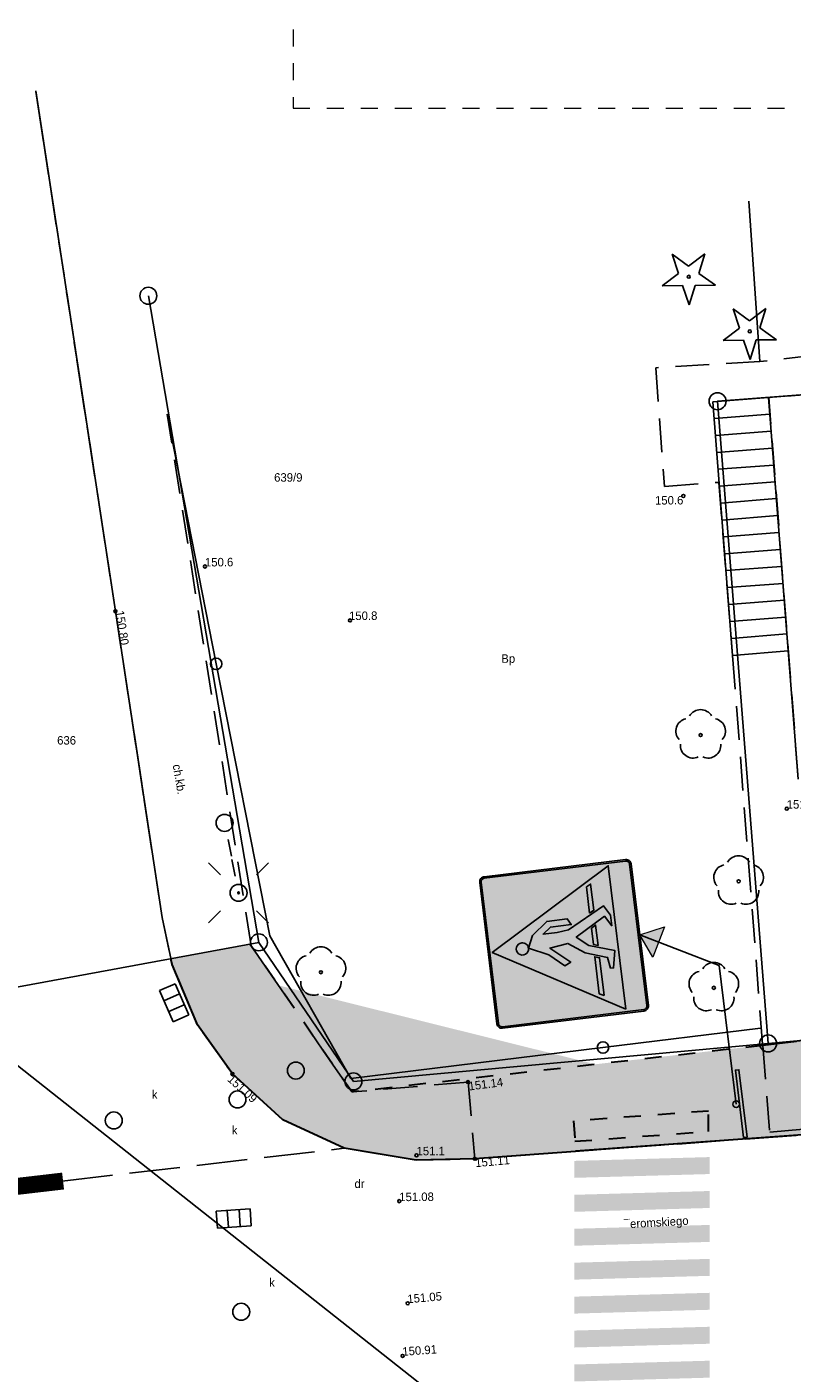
# Model space of a CAD drawing. Extents: x 7583285 to 7585126, y 6019995 to 6020809.
# Tile 50 of 54: x 7584455 to 7584478, y 6020719 to 6020759. Entities that reach past the tile are written whole.
import ezdxf
from ezdxf import colors
from ezdxf.entities.mleader import LeaderData, LeaderLine
from ezdxf.enums import TextEntityAlignment as Align
from ezdxf.math import Vec2, Vec3

# ---------------------------------------------------------------- set-up
doc = ezdxf.new("R2010")
doc.units = 0
doc.header["$MEASUREMENT"] = 0
for name, pattern in [('1_OTKC', [1.5, 1, -0.5]), ('1_OTKJ', [2, 1.5, -0.5]), ('1_OTKK', [0]), ('3', [1, 0.5, -0.5]), ('3_EGBS', [0]), ('3_EGBSG', [0]), ('3_EGBU_A', [0]), ('KUM', [1, 0.5, -0.5]), ('P-12', [1, 1, 0])]:
    doc.linetypes.add(name, pattern=pattern)
doc.layers.get('0').update_dxf_attribs({"linetype": 'CONTINUOUS', "lineweight": 5})
for name, color, linetype, lineweight in [('0 Krawężnik ', 1, 'CONTINUOUS', 30), ('0 Krawężnik najazdowy', 6, 'CONTINUOUS', 30), ('0 obrzeże', 51, '3', 30), ('0 plytki integracyjne', 4, '3', 30), ('Dzialki', 3, 'CONTINUOUS', 25)]:
    doc.layers.add(name, color=color, linetype=linetype, lineweight=lineweight)
for name, color, linetype in [('0 ozn pionowe', 7, 'CONTINUOUS'), ('0 Ozn poziome', 7, 'CONTINUOUS'), ('EGBB_L_0', 36, '3_EGBU_A'), ('EGBE_L_3', 7, '3_EGBS'), ('Numery_dzialek', 7, 'CONTINUOUS'), ('Numery_uzytkow', 3, 'CONTINUOUS'), ('OTK_E_T_1', 7, 'CONTINUOUS'), ('OTK_E_T_8', 7, 'CONTINUOUS'), ('OTK_L_0', 7, '1_OTKJ'), ('OTK_L_1', 7, '1_OTKK'), ('OTK_L_2', 7, '1_OTKC'), ('OTO_L_0', 7, 'CONTINUOUS'), ('OTR_T_0', 7, 'CONTINUOUS'), ('OTR_T_1', 7, 'CONTINUOUS'), ('OTZ_T_0', 96, 'CONTINUOUS'), ('OTZ_T_1', 96, 'CONTINUOUS'), ('Punkty', 7, 'CONTINUOUS'), ('SUE_T_3', 7, 'CONTINUOUS'), ('SUK_E_T_4', 36, 'CONTINUOUS'), ('SUK_T_1', 36, 'CONTINUOUS'), ('SUK_T_3', 36, 'CONTINUOUS'), ('SUP_T_0', 7, 'CONTINUOUS'), ('SUP_T_2', 7, 'CONTINUOUS')]:
    doc.layers.add(name, color=color, linetype=linetype)

# ---------------------------------------------------------------- blocks, each defined once
blk = doc.blocks.new('GRT')
at = {"linetype": 'Continuous'}
blk.add_circle((0, 0), 0.25, dxfattribs=at)
blk = doc.blocks.new('1_OTRN')
at = {"linetype": 'Continuous'}
blk.add_circle((0, 0), 0.045, dxfattribs=at)
blk = doc.blocks.new('1_OTRS')
at = {"linetype": 'Continuous'}
blk.add_circle((0, 0), 0.045, dxfattribs=at)
blk = doc.blocks.new('1_OTZG')
at = {"linetype": 'Continuous'}
for p, q in [((-0.3012, 0.0938), (-0.4937, 0.6621)), ((-0.4937, 0.6621), (-0.0039, 0.3155)), ((-0.0039, 0.3155), (0.4771, 0.6742)), ((0.4771, 0.6742), (0.2988, 0.1012)), ((-0.7823, -0.265), (-0.3012, 0.0938)), ((0.2988, 0.1012), (0.7886, -0.2455)), ((-0.1823, -0.2575), (-0.7823, -0.265)), ((0.0103, -0.8259), (-0.1823, -0.2575)), ((0.1886, -0.2529), (0.0103, -0.8259)), ((0.7886, -0.2455), (0.1886, -0.2529))]:
    blk.add_line(p, q, dxfattribs=at)
blk.add_circle((0, 0), 0.045, dxfattribs=at)
blk = doc.blocks.new('1_OTZL')
at = {"linetype": 'Continuous'}
blk.add_circle((0, 0), 0.045, dxfattribs=at)
for centre, start, end in [((-0.357, 0.116), 102.1445, 221.86), ((0, 0.375), 30.1401, 149.8599), ((0.357, 0.116), 318.14, 77.8555), ((-0.22, -0.303), 174.1482, 293.8542), ((0.22, -0.303), 246.1458, 5.8518)]:
    blk.add_arc(centre, 0.375, start, end, dxfattribs=at)
blk = doc.blocks.new('4_SUEO_W')
at = {"linetype": 'Continuous'}
for p, q in [((-0.5303, 0.5303), (-0.8839, 0.8839)), ((0.5303, 0.5303), (0.8839, 0.8839)), ((-0.5303, -0.5303), (-0.8839, -0.8839)), ((0.5303, -0.5303), (0.8839, -0.8839))]:
    blk.add_line(p, q, dxfattribs=at)
blk.add_circle((0, 0), 0.025, dxfattribs=at)
blk = doc.blocks.new('4_SUPP')
at = {"linetype": 'Continuous'}
blk.add_circle((0, 0), 0.25, dxfattribs=at)
blk = doc.blocks.new('4_SUKK')
at = {"linetype": 'Continuous'}
for p, q in [((-0.5, -0.25), (-0.5, 0.25)), ((-0.5, 0.25), (0.5, 0.25)), ((-0.175, 0.25), (-0.175, -0.25)), ((0.175, 0.25), (0.175, -0.25)), ((0.5, 0.25), (0.5, -0.25)), ((0.5, -0.25), (-0.5, -0.25))]:
    blk.add_line(p, q, dxfattribs=at)
blk = doc.blocks.new('4_SUKS')
at = {"linetype": 'Continuous'}
blk.add_circle((0, 0), 0.25, dxfattribs=at)
blk = doc.blocks.new('4_SUPK')
at = {"linetype": 'Continuous'}
blk.add_circle((0, 0), 0.25, dxfattribs=at)
blk = doc.blocks.new('Słupek')
h = blk.add_hatch(color=256)
h.paths.add_polyline_path([(-50, -5), (0, -5), (50, -5), (50, -10), (-50, -10)])
h.paths.add_polyline_path([(5, 0, 1), (-5, 0, 1)])
at = {"color": 7}
blk.add_lwpolyline([(-50, -5), (50, -5), (50, -10), (-50, -10)], close=True, dxfattribs=at)
blk.add_circle((0, 0), 5, dxfattribs=at)
blk = doc.blocks.new('Arrow')
blk.add_hatch(color=0).paths.add_polyline_path([(-0.16, -0.2), (0, 0), (0.16, -0.2)])
at = {"color": 0, "lineweight": -2}
blk.add_lwpolyline([(-0.16, -0.2), (0, 0), (0.16, -0.2)], close=True, dxfattribs=at)
blk = doc.blocks.new('D-6_')
at = {"true_color": 0x000000}
h = blk.add_hatch(color=18, dxfattribs=at)
h.dxf.hatch_style = 1
edge = h.paths.add_edge_path()
edge.add_line((-369.1, 382.1), (241.8, 993.1))
edge = h.paths.add_edge_path()
edge.add_line((-241.8, 254.9), (369.1, 865.8))
at = {"true_color": 0xffffff}
h = blk.add_hatch(color=7, dxfattribs=at)
h.dxf.hatch_style = 1
h.paths.add_polyline_path([(-450, 30, 0.414214), (-420, 0), (0, 0), (420, 0, 0.414214), (450, 30), (450, 870, 0.414214), (420, 900), (-420, 900, 0.414214), (-450, 870)])
h.paths.add_polyline_path([(-441, 30, 0.414214), (-420, 9), (420, 9, 0.414214), (441, 30), (441, 870, 0.414214), (420, 891), (-420, 891, 0.414214), (-441, 870)], flags=16)
h.paths.add_polyline_path([(-390, 240), (-390, 795), (-240, 795), (-240, 613.1), (90, 613.1), (90, 877.5), (292.5, 877.5), (292.5, 22.5), (90, 22.5), (90, 421.9), (-240, 421.9), (-240, 240)], flags=0)
h.paths.add_polyline_path([(-382.5, 247.5), (-382.5, 787.5), (-247.5, 787.5), (-247.5, 613.1), (-247.5, 247.5)], flags=0)
at = {"true_color": 0x1d1d1d}
h = blk.add_hatch(color=250, dxfattribs=at)
h.dxf.hatch_style = 1
h.paths.add_polyline_path([(-420, 9), (420, 9, 0.414214), (441, 30), (441, 870, 0.414214), (420, 891), (-420, 891, 0.414214), (-441, 870), (-441, 30, 0.414214)])
at = {"true_color": 0xffffff}
h = blk.add_hatch(color=7, dxfattribs=at)
h.dxf.hatch_style = 1
h.paths.add_polyline_path([(-426, 135), (0, 876), (426, 135)])
at = {"true_color": 0x000000}
h = blk.add_hatch(color=18, dxfattribs=at)
h.dxf.hatch_style = 1
h.paths.add_polyline_path([(-175.5, 194.6), (-175.5, 176.6), (-73.8, 157.5), (-27, 305.7), (30.9, 373.2), (133.5, 193.5), (72.6, 157.2), (135, 157.2), (195.4, 191.7), (78.8, 414.3), (72, 481.2), (72, 565.2), (108, 517.2), (108, 393.4), (144, 413.7), (144, 535.2), (72, 627.7), (0, 661.2), (-54, 546.9), (-128.3, 460.8), (-110.8, 423.9), (-14.4, 535.2), (0, 427.2), (-67.5, 332.7), (-110.4, 204.1)])
h.paths.add_polyline_path([(-330.7, 251.7), (-317.2, 278.7), (-96.9, 278.7), (-105.9, 251.7)])
h.paths.add_polyline_path([(36, 697.2, 2.414214), (0, 661.2, 0.414214)])
h.paths.add_polyline_path([(162, 278.7), (176.1, 251.7), (330.7, 251.7), (317.2, 278.7)])
h.paths.add_polyline_path([(-32.7, 251.7), (-24.2, 278.7), (72.4, 278.7), (87.8, 251.7)])
at = {"color": 7, "true_color": 0xffffff}
for points in [[(-420, 0), (420, 0, 0.414214), (450, 30), (450, 870, 0.414214), (420, 900), (-420, 900, 0.414214), (-450, 870), (-450, 30, 0.414214)], [(-420, 9), (420, 9, 0.414214), (441, 30), (441, 870, 0.414214), (420, 891), (-420, 891, 0.414214), (-441, 870), (-441, 30, 0.414214), (-420, 9)]]:
    blk.add_lwpolyline(points, format="xyb", close=True, dxfattribs=at)
blk.add_lwpolyline([(-426, 135), (0, 876), (426, 135)], close=True, dxfattribs=at)
at = {"color": 18, "true_color": 0x000000}
blk.add_lwpolyline([(36, 697.2, 2.414214), (0, 661.2, 0.414214)], format="xyb", close=True, dxfattribs=at)
for points in [[(-175.5, 194.6), (-175.5, 176.6), (-73.8, 157.5), (-27, 305.7), (30.9, 373.2), (133.5, 193.5), (72.6, 157.2), (135, 157.2), (195.4, 191.7), (78.8, 414.3), (72, 481.2), (72, 565.2), (108, 517.2), (108, 393.4), (144, 413.7), (144, 535.2), (72, 627.7), (0, 661.2), (-54, 546.9), (-128.3, 460.8), (-110.8, 423.9), (-14.4, 535.2), (0, 427.2), (-67.5, 332.7), (-110.4, 204.1)], [(-330.7, 251.7), (-317.2, 278.7), (-96.9, 278.7), (-105.9, 251.7)], [(-32.7, 251.7), (-24.2, 278.7), (72.4, 278.7), (87.8, 251.7)], [(162, 278.7), (176.1, 251.7), (330.7, 251.7), (317.2, 278.7)]]:
    blk.add_lwpolyline(points, close=True, dxfattribs=at)

msp = doc.modelspace()

# ---------------------------------------------------------------- hatches: boundary and pattern name
at = {"lineweight": 30}
h = msp.add_hatch(color=256, dxfattribs=at)
h.dxf.hatch_style = 1
h.set_gradient(color1=(255, 255, 127), color2=(239, 239, 119), one_color=1, tint=0.47)
h.paths.add_polyline_path([(7584471.745, 6020725.994), (7584475.173, 6020726.246), (7584475.173, 6020726.63), (7584475.173, 6020726.846), (7584471.197, 6020726.556), (7584471.267, 6020725.959)])
h.paths.add_polyline_path([(7585000.114, 6020733.415), (7585002.106, 6020733.665), (7585002.081, 6020734.264), (7585000.042, 6020734.009), (7585000.114, 6020733.415)])
h.paths.add_polyline_path([(7584471.17, 6020717.265), (7584471.17, 6020716.665), (7584475.17, 6020716.665), (7584475.17, 6020717.265)])
h.paths.add_polyline_path([(7585001.131, 6020725.027), (7585002.99, 6020725.258), (7585002.918, 6020725.848), (7585002.918, 6020725.848), (7585001.059, 6020725.621), (7585001.131, 6020725.027)])
h.paths.add_polyline_path([(7584999.155, 6020733.294), (7585000.114, 6020733.415), (7585000.042, 6020734.009), (7584999.105, 6020733.892)])
h.paths.add_polyline_path([(7585000.476, 6020725.55), (7585000.549, 6020724.955), (7585001.131, 6020725.027), (7585001.059, 6020725.621)])
h = msp.add_hatch(color=5, dxfattribs=at)
h.dxf.hatch_style = 1
h.set_gradient(color1=(173, 173, 173), color2=(157, 157, 157), one_color=1, tint=0.52)
edge = h.paths.add_edge_path()
edge.add_line((7584459.314, 6020731.339), (7584460.1, 6020729.39))
edge.add_line((7584460.1, 6020729.39), (7584461.13, 6020727.94))
edge.add_line((7584461.13, 6020727.94), (7584462.62, 6020726.59))
edge.add_line((7584462.62, 6020726.59), (7584464.43, 6020725.75))
edge.add_line((7584464.43, 6020725.75), (7584466.55, 6020725.4))
edge.add_line((7584466.55, 6020725.4), (7584468.28, 6020725.44))
edge.add_line((7584468.28, 6020725.44), (7584471.254, 6020725.658))
edge.add_line((7584471.254, 6020725.658), (7584475.223, 6020725.95))
edge.add_line((7584475.223, 6020725.95), (7584479.311, 6020726.243))
edge.add_line((7584479.311, 6020726.243), (7584485.46, 6020726.69))
edge.add_line((7584485.46, 6020726.69), (7584489.27, 6020726.78))
edge.add_line((7584489.27, 6020726.78), (7584493.3, 6020726.5))
edge.add_line((7584493.3, 6020726.5), (7584497.8, 6020725.4))
edge.add_line((7584497.8, 6020725.4), (7584501.217, 6020723.89))
edge.add_line((7584501.217, 6020723.89), (7584506.338, 6020720.239))
edge.add_line((7584506.338, 6020720.239), (7584507.619, 6020719.325))
edge.add_line((7584507.619, 6020719.325), (7584509.14, 6020720.24))
edge.add_line((7584509.14, 6020720.24), (7584507.58, 6020721.65))
edge.add_line((7584507.58, 6020721.65), (7584502.21, 6020726.46))
edge.add_line((7584502.21, 6020726.46), (7584497.102, 6020727.996))
edge.add_line((7584497.102, 6020727.996), (7584494.94, 6020728.17))
edge.add_line((7584494.94, 6020728.17), (7584492.56, 6020728.52))
edge.add_line((7584492.56, 6020728.52), (7584486.535, 6020728.739))
edge.add_line((7584486.535, 6020728.739), (7584479.4, 6020728.27))
edge.add_line((7584479.4, 6020728.27), (7584478.21, 6020728.95))
edge.add_line((7584478.21, 6020728.95), (7584464.65, 6020727.41))
edge.add_line((7584464.65, 6020727.41), (7584461.645, 6020731.771))
edge = h.paths.add_edge_path()
edge.add_line((7584459.314, 6020731.339), (7584461.664, 6020731.774))
h = msp.add_hatch(color=5, dxfattribs=at)
h.dxf.hatch_style = 1
h.set_gradient(color1=(173, 173, 173), color2=(157, 157, 157), one_color=1, tint=0.52)
edge = h.paths.add_edge_path()
edge.add_line((7584459.314, 6020731.339), (7584460.1, 6020729.39))
edge.add_line((7584460.1, 6020729.39), (7584461.13, 6020727.94))
edge.add_line((7584461.13, 6020727.94), (7584462.62, 6020726.59))
edge.add_line((7584462.62, 6020726.59), (7584464.43, 6020725.75))
edge.add_line((7584464.43, 6020725.75), (7584466.55, 6020725.4))
edge.add_line((7584466.55, 6020725.4), (7584468.28, 6020725.44))
edge.add_line((7584468.28, 6020725.44), (7584471.254, 6020725.658))
edge.add_line((7584471.254, 6020725.658), (7584475.223, 6020725.95))
edge.add_line((7584475.223, 6020725.95), (7584479.311, 6020726.243))
edge.add_line((7584479.311, 6020726.243), (7584485.46, 6020726.69))
edge.add_line((7584485.46, 6020726.69), (7584489.27, 6020726.78))
edge.add_line((7584489.27, 6020726.78), (7584493.3, 6020726.5))
edge.add_line((7584493.3, 6020726.5), (7584497.8, 6020725.4))
edge.add_line((7584497.8, 6020725.4), (7584501.217, 6020723.89))
edge.add_line((7584501.217, 6020723.89), (7584506.338, 6020720.239))
edge.add_line((7584506.338, 6020720.239), (7584507.619, 6020719.325))
edge.add_line((7584507.619, 6020719.325), (7584509.14, 6020720.24))
edge.add_line((7584509.14, 6020720.24), (7584507.58, 6020721.65))
edge.add_line((7584507.58, 6020721.65), (7584502.21, 6020726.46))
edge.add_line((7584502.21, 6020726.46), (7584497.102, 6020727.996))
edge.add_line((7584497.102, 6020727.996), (7584494.94, 6020728.17))
edge.add_line((7584494.94, 6020728.17), (7584492.56, 6020728.52))
edge.add_line((7584492.56, 6020728.52), (7584486.535, 6020728.739))
edge.add_line((7584486.535, 6020728.739), (7584479.4, 6020728.27))
edge.add_line((7584479.4, 6020728.27), (7584478.21, 6020728.95))
edge.add_line((7584478.21, 6020728.95), (7584464.65, 6020727.41))
edge.add_line((7584464.65, 6020727.41), (7584461.645, 6020731.771))
edge = h.paths.add_edge_path()
edge.add_line((7584459.314, 6020731.339), (7584461.664, 6020731.774))
h = msp.add_hatch(color=5, dxfattribs=at)
h.dxf.hatch_style = 1
h.set_gradient(color1=(173, 173, 173), color2=(157, 157, 157), one_color=1, tint=0.52)
edge = h.paths.add_edge_path()
edge.add_line((7584459.314, 6020731.339), (7584460.1, 6020729.39))
edge.add_line((7584460.1, 6020729.39), (7584461.13, 6020727.94))
edge.add_line((7584461.13, 6020727.94), (7584462.62, 6020726.59))
edge.add_line((7584462.62, 6020726.59), (7584464.43, 6020725.75))
edge.add_line((7584464.43, 6020725.75), (7584466.55, 6020725.4))
edge.add_line((7584466.55, 6020725.4), (7584468.28, 6020725.44))
edge.add_line((7584468.28, 6020725.44), (7584471.254, 6020725.658))
edge.add_line((7584471.254, 6020725.658), (7584475.223, 6020725.95))
edge.add_line((7584475.223, 6020725.95), (7584479.311, 6020726.243))
edge.add_line((7584479.311, 6020726.243), (7584485.46, 6020726.69))
edge.add_line((7584485.46, 6020726.69), (7584489.27, 6020726.78))
edge.add_line((7584489.27, 6020726.78), (7584493.3, 6020726.5))
edge.add_line((7584493.3, 6020726.5), (7584497.8, 6020725.4))
edge.add_line((7584497.8, 6020725.4), (7584501.217, 6020723.89))
edge.add_line((7584501.217, 6020723.89), (7584506.338, 6020720.239))
edge.add_line((7584506.338, 6020720.239), (7584507.619, 6020719.325))
edge.add_line((7584507.619, 6020719.325), (7584509.14, 6020720.24))
edge.add_line((7584509.14, 6020720.24), (7584507.58, 6020721.65))
edge.add_line((7584507.58, 6020721.65), (7584502.21, 6020726.46))
edge.add_line((7584502.21, 6020726.46), (7584497.102, 6020727.996))
edge.add_line((7584497.102, 6020727.996), (7584494.94, 6020728.17))
edge.add_line((7584494.94, 6020728.17), (7584492.56, 6020728.52))
edge.add_line((7584492.56, 6020728.52), (7584486.535, 6020728.739))
edge.add_line((7584486.535, 6020728.739), (7584479.4, 6020728.27))
edge.add_line((7584479.4, 6020728.27), (7584478.21, 6020728.95))
edge.add_line((7584478.21, 6020728.95), (7584464.65, 6020727.41))
edge.add_line((7584464.65, 6020727.41), (7584461.645, 6020731.771))
edge = h.paths.add_edge_path()
edge.add_line((7584459.314, 6020731.339), (7584461.664, 6020731.774))
h = msp.add_hatch(color=5, dxfattribs=at)
h.dxf.hatch_style = 1
h.set_gradient(color1=(173, 173, 173), color2=(157, 157, 157), one_color=1, tint=0.52)
edge = h.paths.add_edge_path()
edge.add_line((7584459.314, 6020731.342), (7584461.645, 6020731.771))
edge.add_line((7584461.645, 6020731.771), (7584464.651, 6020727.409))
edge.add_line((7584464.651, 6020727.409), (7584475.791, 6020728.669))
edge.add_line((7584475.791, 6020728.669), (7584478.21, 6020728.95))
edge.add_line((7584478.21, 6020728.95), (7584479.4, 6020728.27))
edge.add_line((7584479.4, 6020728.27), (7584486.49, 6020728.74))
edge.add_line((7584486.49, 6020728.74), (7584490.21, 6020728.73))
edge.add_line((7584490.21, 6020728.73), (7584497.102, 6020727.996))
edge.add_line((7584497.102, 6020727.996), (7584502.21, 6020726.46))
edge.add_line((7584502.21, 6020726.46), (7584503.274, 6020725.507))
edge.add_line((7584503.274, 6020725.507), (7584507.58, 6020721.65))
edge.add_line((7584507.58, 6020721.65), (7584509.14, 6020720.24))
edge.add_line((7584509.14, 6020720.24), (7584507.619, 6020719.325))
h = msp.add_hatch(color=5, dxfattribs=at)
h.dxf.hatch_style = 1
h.set_gradient(color1=(173, 173, 173), color2=(157, 157, 157), one_color=1, tint=0.52)
h.paths.add_polyline_path([(7584464.43, 6020725.75), (7584462.62, 6020726.59), (7584461.163, 6020727.91, 0.186142), (7584461.175, 6020727.94, 0.609133), (7584461.104, 6020727.977), (7584460.1, 6020729.39), (7584459.314, 6020731.339), (7584461.645, 6020731.771), (7584461.682, 6020731.716, 0.088314), (7584461.732, 6020731.644), (7584464.451, 6020727.699, 0.265517), (7584464.592, 6020727.495), (7584464.65, 6020727.41), (7584464.651, 6020727.409), (7584464.7, 6020727.414), (7584468.035, 6020727.696, 0.415362), (7584468.084, 6020727.655), (7584468.276, 6020725.485, 0.395258), (7584468.235, 6020725.439), (7584466.55, 6020725.4)])
h.paths.add_polyline_path([(7584463.25, 6020728.04, 1), (7584462.75, 6020728.04, 1)], flags=16)
h.paths.add_polyline_path([(7584466.495, 6020725.852), (7584466.498, 6020725.477), (7584467.373, 6020725.483), (7584467.37, 6020725.858)], flags=24)
h.paths.add_polyline_path([(7584466.605, 6020725.54, 1), (7584466.515, 6020725.54, 1)], flags=0)
h = msp.add_hatch(color=5, dxfattribs=at)
h.dxf.hatch_style = 1
h.set_gradient(color1=(173, 173, 173), color2=(157, 157, 157), one_color=1, tint=0.52)
h.paths.add_polyline_path([(7584476.782, 6020728.639, 0.59939), (7584477.18, 6020728.828), (7584478.21, 6020728.95), (7584479.361, 6020728.292, 1.300226), (7584479.445, 6020728.27, 0.016415), (7584479.445, 6020728.273), (7584486.446, 6020728.733, 0.918309), (7584486.49, 6020728.74), (7584486.445, 6020728.737, -1.033657), (7584486.535, 6020728.74, -0.004866), (7584486.535, 6020728.739), (7584486.446, 6020728.733, -0.021148), (7584486.445, 6020728.737), (7584486.535, 6020728.739, -0.918309), (7584486.446, 6020728.733), (7584486.535, 6020728.739), (7584490.893, 6020728.581), (7584492.07, 6020728.16), (7584492.497, 6020728.009, 1.126288), (7584492.99, 6020727.95, 0.887872), (7584492.497, 6020728.009), (7584492.07, 6020728.16), (7584492.07, 6020728.538), (7584492.56, 6020728.52), (7584494.94, 6020728.17), (7584494.71, 6020726.32), (7584493.364, 6020726.649, 0.060045), (7584493.365, 6020726.66, 0.963521), (7584493.275, 6020726.663), (7584489.335, 6020726.957, 0.018578), (7584489.335, 6020726.96, 1.01047), (7584489.245, 6020726.959), (7584485.495, 6020726.881, 1.026452), (7584485.405, 6020726.877), (7584479.345, 6020726.433, 1.008653), (7584479.255, 6020726.426), (7584476.98, 6020726.22)])
h.paths.add_polyline_path([(7584494.51, 6020727.72, 1), (7584494.01, 6020727.72, 1)], flags=16)
h.paths.add_polyline_path([(7584482.69, 6020727.888), (7584482.7, 6020727.388), (7584483.95, 6020727.412), (7584483.94, 6020727.912)], flags=8)
h.paths.add_polyline_path([(7584486.428, 6020728.803), (7584486.427, 6020728.428), (7584487.635, 6020728.424), (7584487.636, 6020728.799)], flags=24)
h.paths.add_polyline_path([(7584485.381, 6020727.191), (7584485.389, 6020726.816), (7584486.597, 6020726.841), (7584486.589, 6020727.216)], flags=24)
h.paths.add_polyline_path([(7584494.074, 6020726.798), (7584493.984, 6020726.434), (7584495.158, 6020726.147), (7584495.247, 6020726.511)], flags=24)
h.paths.add_polyline_path([(7584479.334, 6020728.328), (7584479.358, 6020727.954), (7584480.564, 6020728.034), (7584480.539, 6020728.408)], flags=24)
h.paths.add_polyline_path([(7584479.215, 6020726.737), (7584479.242, 6020726.363), (7584480.447, 6020726.451), (7584480.42, 6020726.825)], flags=24)
h.paths.add_polyline_path([(7584489.251, 6020727.276), (7584489.223, 6020726.902), (7584490.428, 6020726.813), (7584490.456, 6020727.187)], flags=24)
h.paths.add_polyline_path([(7584490.206, 6020729.096), (7584490.038, 6020728.625), (7584491.334, 6020728.164), (7584491.502, 6020728.635)], flags=24)
h = msp.add_hatch(color=5, dxfattribs=at)
h.dxf.hatch_style = 2
h.set_gradient(color1=(173, 173, 173), color2=(157, 157, 157), one_color=1, tint=0.52)
h.paths.add_polyline_path([(7584468.084, 6020727.655, 0.388591), (7584468.125, 6020727.7, 0.030922), (7584468.125, 6020727.706), (7584475.793, 6020728.659), (7584475.976, 6020727.15, 2.221203), (7584476.089, 6020727.05, 0.030266), (7584476.088, 6020727.062), (7584476.209, 6020726.07), (7584476.308, 6020726.082), (7584476.066, 6020728.067), (7584475.967, 6020728.055), (7584476.088, 6020727.062, 0.414295), (7584475.976, 6020727.15), (7584475.793, 6020728.659), (7584476.69, 6020728.77, 0.16436), (7584476.782, 6020728.639), (7584476.98, 6020726.22), (7584476.992, 6020726.08), (7584475.223, 6020725.95), (7584468.325, 6020725.443, 0.418602), (7584468.276, 6020725.485), (7584468.084, 6020727.655)])
h.paths.add_polyline_path([(7584471.188, 6020726.555), (7584471.232, 6020725.957), (7584475.173, 6020726.246), (7584475.173, 6020726.846)], flags=16)
h.paths.add_polyline_path([(7584468.212, 6020725.497), (7584468.246, 6020725.123), (7584469.284, 6020725.218), (7584469.249, 6020725.591)], flags=24)
h.paths.add_polyline_path([(7584468.01, 6020727.754), (7584468.058, 6020727.382), (7584469.174, 6020727.526), (7584469.126, 6020727.898)], flags=24)
h = msp.add_hatch(color=5, dxfattribs=at)
h.dxf.hatch_style = 1
h.set_gradient(color1=(173, 173, 173), color2=(157, 157, 157), one_color=1, tint=0.52)
edge = h.paths.add_edge_path()
edge.add_line((7584468.28, 6020725.44), (7584476.992, 6020726.074))
h = msp.add_hatch(color=5, dxfattribs=at)
h.dxf.hatch_style = 1
h.set_gradient(color1=(173, 173, 173), color2=(157, 157, 157), one_color=1, tint=0.52)
edge = h.paths.add_edge_path()
edge.add_line((7584468.28, 6020725.44), (7584476.992, 6020726.074))
h = msp.add_hatch(color=5, dxfattribs=at)
h.dxf.hatch_style = 2
h.set_gradient(color1=(173, 173, 173), color2=(157, 157, 157), one_color=1, tint=0.52)
edge = h.paths.add_edge_path()
edge.add_line((7584468.28, 6020725.44), (7584476.992, 6020726.074))
at = {"layer": '0 Ozn poziome', "lineweight": 30}
for points in [[(7584471.21, 6020724.878), (7584475.209, 6020724.99), (7584475.209, 6020725.49), (7584471.21, 6020725.378)], [(7584471.21, 6020723.877), (7584475.209, 6020723.99), (7584475.209, 6020724.49), (7584471.21, 6020724.378)], [(7584471.21, 6020722.877), (7584475.209, 6020722.989), (7584475.209, 6020723.49), (7584471.21, 6020723.377)], [(7584471.21, 6020721.877), (7584475.209, 6020721.989), (7584475.209, 6020722.489), (7584471.21, 6020722.377)], [(7584471.21, 6020720.876), (7584475.209, 6020720.989), (7584475.209, 6020721.489), (7584471.21, 6020721.376)], [(7584471.21, 6020719.876), (7584475.209, 6020719.988), (7584475.209, 6020720.488), (7584471.21, 6020720.376)], [(7584471.21, 6020718.875), (7584475.209, 6020718.988), (7584475.209, 6020719.488), (7584471.21, 6020719.376)]]:
    msp.add_hatch(color=256, dxfattribs=at).paths.add_polyline_path(points)

# ---------------------------------------------------------------- linework, layer by layer
at = {"color": 0, "linetype": 'KUM', "lineweight": 20}
for p, q in [((7584462.917, 6020787.733), (7584462.917, 6020756.408)), ((7584462.917, 6020756.408), (7584491.393, 6020756.408))]:
    msp.add_line(p, q, dxfattribs=at)
at = {"linetype": 'P-12', "const_width": 0.5, "flags": 128}
msp.add_lwpolyline([(7584442.2, 6020723.16), (7584456.135, 6020724.784)], dxfattribs=at)
at = {"layer": '0 Krawężnik ', "lineweight": 30}
for p, q in [((7584459.35, 6020731.17), (7584459.314, 6020731.339)), ((7584460.1, 6020729.39), (7584459.35, 6020731.17)), ((7584461.13, 6020727.94), (7584460.1, 6020729.39)), ((7584462.62, 6020726.59), (7584461.13, 6020727.94)), ((7584464.43, 6020725.75), (7584462.62, 6020726.59)), ((7584466.55, 6020725.4), (7584464.43, 6020725.75)), ((7584471.254, 6020725.658), (7584468.28, 6020725.44)), ((7584468.28, 6020725.44), (7584466.55, 6020725.4))]:
    msp.add_line(p, q, dxfattribs=at)
msp.add_lwpolyline([(7584507.619, 6020719.325), (7584501.217, 6020723.89), (7584497.8, 6020725.4), (7584493.3, 6020726.5), (7584489.27, 6020726.78), (7584485.468, 6020726.734), (7584479.31, 6020726.25), (7584479.311, 6020726.243), (7584475.223, 6020725.95)], dxfattribs=at)
at = {"layer": '0 Krawężnik najazdowy', "lineweight": 30}
msp.add_line((7584475.223, 6020725.95), (7584471.253, 6020725.661), dxfattribs=at)
at = {"layer": '0 obrzeże', "lineweight": 30}
for p, q in [((7584464.651, 6020727.409), (7584461.645, 6020731.771)), ((7584478.197, 6020728.957), (7584476.77, 6020728.78)), ((7584476.77, 6020728.78), (7584464.7, 6020727.414)), ((7584464.7, 6020727.414), (7584464.651, 6020727.409))]:
    msp.add_line(p, q, dxfattribs=at)
at = {"layer": '0 plytki integracyjne', "lineweight": 30}
for p, q in [((7584475.173, 6020726.846), (7584471.188, 6020726.555)), ((7584475.173, 6020726.246), (7584475.173, 6020726.846)), ((7584471.188, 6020726.555), (7584471.232, 6020725.957)), ((7584471.232, 6020725.957), (7584475.173, 6020726.246))]:
    msp.add_line(p, q, dxfattribs=at)
at = {"layer": 'Dzialki'}
for p, q in [((7584458.65, 6020750.88), (7584461.91, 6020731.82)), ((7584481.82, 6020748.26), (7584475.44, 6020747.77)), ((7584475.44, 6020747.77), (7584476.93, 6020728.84)), ((7584461.91, 6020731.82), (7584452.41, 6020730.06)), ((7584464.7, 6020727.72), (7584461.91, 6020731.82)), ((7584452.41, 6020730.06), (7584474.27, 6020712.82)), ((7584476.93, 6020728.84), (7584464.7, 6020727.72)), ((7584478.66, 6020729), (7584476.93, 6020728.84))]:
    msp.add_line(p, q, dxfattribs=at)
at = {"layer": 'EGBB_L_0', "linetype": '3_EGBU_A'}
for p, q in [((7584484.42, 6020748.47), (7584476.94, 6020747.88)), ((7584476.94, 6020747.88), (7584477.82, 6020736.63))]:
    msp.add_line(p, q, dxfattribs=at)
at = {"layer": 'EGBE_L_3', "linetype": '3_EGBS'}
for p, q in [((7584476.94, 6020747.88), (7584475.3, 6020747.75)), ((7584477.52, 6020740.41), (7584476.94, 6020747.88)), ((7584475.34, 6020747.26), (7584476.98, 6020747.39)), ((7584475.38, 6020746.76), (7584477.02, 6020746.89)), ((7584475.41, 6020746.26), (7584477.06, 6020746.39)), ((7584475.45, 6020745.77), (7584477.1, 6020745.89)), ((7584475.49, 6020745.27), (7584477.14, 6020745.4)), ((7584475.53, 6020744.77), (7584477.17, 6020744.9)), ((7584475.57, 6020744.27), (7584477.21, 6020744.4)), ((7584475.61, 6020743.77), (7584477.25, 6020743.9)), ((7584475.65, 6020743.27), (7584477.29, 6020743.4)), ((7584475.68, 6020742.78), (7584477.33, 6020742.9)), ((7584475.72, 6020742.28), (7584477.37, 6020742.4)), ((7584475.76, 6020741.78), (7584477.41, 6020741.91)), ((7584475.8, 6020741.28), (7584477.45, 6020741.41)), ((7584475.84, 6020740.78), (7584477.48, 6020740.91)), ((7584475.88, 6020740.28), (7584477.52, 6020740.41))]:
    msp.add_line(p, q, dxfattribs=at)
at = {"layer": 'EGBE_L_3', "linetype": '3_EGBSG'}
msp.add_line((7584475.3, 6020747.75), (7584475.88, 6020740.28), dxfattribs=at)
at = {"layer": 'EGBE_L_3', "linetype": '3_EGBS'}
msp.add_point((7584475.88, 6020740.28), dxfattribs=at)
at = {"layer": 'OTK_L_0', "linetype": '1_OTKJ'}
for p, q in [((7584457.68, 6020741.58), (7584455.33, 6020756.92)), ((7584459.06, 6020732.55), (7584457.68, 6020741.58)), ((7584459.35, 6020731.17), (7584459.06, 6020732.55)), ((7584460.1, 6020729.39), (7584459.35, 6020731.17)), ((7584461.13, 6020727.94), (7584460.1, 6020729.39)), ((7584462.62, 6020726.59), (7584461.13, 6020727.94)), ((7584464.43, 6020725.75), (7584462.62, 6020726.59)), ((7584468.28, 6020725.44), (7584485.46, 6020726.69)), ((7584442.2, 6020723.16), (7584464.43, 6020725.75)), ((7584464.43, 6020725.75), (7584466.55, 6020725.4)), ((7584466.55, 6020725.4), (7584468.28, 6020725.44))]:
    msp.add_line(p, q, dxfattribs=at)
at = {"layer": 'OTK_L_1', "linetype": '1_OTKK'}
for p, q in [((7584455.33, 6020756.92), (7584457.68, 6020741.58)), ((7584457.68, 6020741.58), (7584459.06, 6020732.55)), ((7584459.06, 6020732.55), (7584459.35, 6020731.17)), ((7584459.35, 6020731.17), (7584460.1, 6020729.39)), ((7584460.1, 6020729.39), (7584461.13, 6020727.94)), ((7584461.13, 6020727.94), (7584462.62, 6020726.59)), ((7584462.62, 6020726.59), (7584464.43, 6020725.75)), ((7584468.28, 6020725.44), (7584479.31, 6020726.25)), ((7584464.43, 6020725.75), (7584466.55, 6020725.4)), ((7584466.55, 6020725.4), (7584468.28, 6020725.44))]:
    msp.add_line(p, q, dxfattribs=at)
at = {"layer": 'OTK_L_2', "linetype": '1_OTKC'}
for p, q in [((7584455.33, 6020756.92), (7584457.68, 6020741.58)), ((7584482.86, 6020749.66), (7584476.69, 6020748.94)), ((7584476.69, 6020748.94), (7584473.62, 6020748.76)), ((7584473.62, 6020748.76), (7584473.87, 6020745.26)), ((7584482.97, 6020748.36), (7584476.95, 6020747.88)), ((7584477.82, 6020736.63), (7584476.95, 6020747.88)), ((7584461.68, 6020731.72), (7584459.21, 6020747.39)), ((7584473.87, 6020745.26), (7584475.48, 6020745.38)), ((7584475.48, 6020745.38), (7584475.88, 6020740.28)), ((7584457.68, 6020741.58), (7584459.06, 6020732.55)), ((7584475.88, 6020740.28), (7584476.77, 6020728.78)), ((7584459.06, 6020732.55), (7584459.35, 6020731.17)), ((7584464.65, 6020727.41), (7584461.68, 6020731.72)), ((7584459.35, 6020731.17), (7584460.1, 6020729.39)), ((7584460.1, 6020729.39), (7584461.13, 6020727.94)), ((7584476.77, 6020728.78), (7584478.21, 6020728.95)), ((7584476.77, 6020728.78), (7584476.98, 6020726.22)), ((7584461.13, 6020727.94), (7584462.62, 6020726.59)), ((7584468.08, 6020727.7), (7584464.65, 6020727.41)), ((7584468.08, 6020727.7), (7584468.28, 6020725.44)), ((7584462.62, 6020726.59), (7584464.43, 6020725.75)), ((7584476.98, 6020726.22), (7584479.3, 6020726.43)), ((7584464.43, 6020725.75), (7584466.55, 6020725.4)), ((7584466.55, 6020725.4), (7584468.28, 6020725.44))]:
    msp.add_line(p, q, dxfattribs=at)
at = {"layer": 'OTO_L_0'}
for p, q in [((7584476.69, 6020748.94), (7584476.36, 6020753.67)), ((7584459.21, 6020747.39), (7584460.65, 6020740.03)), ((7584460.65, 6020740.03), (7584462.23, 6020732.01)), ((7584462.23, 6020732.01), (7584464.62, 6020727.81)), ((7584472.06, 6020728.72), (7584476.71, 6020729.29)), ((7584464.62, 6020727.81), (7584472.06, 6020728.72))]:
    msp.add_line(p, q, dxfattribs=at)
for centre in [(7584460.65, 6020740.03), (7584472.06, 6020728.72)]:
    msp.add_circle(centre, 0.17, dxfattribs=at)
at = {"layer": 'SUP_T_2', "linetype": 'Continuous'}
for p, q in [((7584461.1, 6020734.36), (7584461, 6020734.85)), ((7584461.21, 6020733.77), (7584461.11, 6020734.26))]:
    msp.add_line(p, q, dxfattribs=at)

# ---------------------------------------------------------------- block references
at = {"layer": '0 ozn pionowe', "lineweight": 0}
for name, p, xscale, yscale, zscale, rotation in [('D-6_', (7584473.144, 6020732.046), 0.005, 0.005, 0.005, 96.93434888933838), ('Arrow', (7584473.144, 6020732.046), 3, 3, 3, 68.86456178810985), ('Słupek', (7584475.989, 6020727.05), 0.02, 0.02, 0.02, 96.93434888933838)]:
    msp.add_blockref(name, p, dxfattribs=dict(at, xscale=xscale, yscale=yscale, zscale=zscale, rotation=rotation))
at = {"layer": 'OTR_T_0'}
for p in [(7584457.68, 6020741.58), (7584461.13, 6020727.94), (7584468.08, 6020727.7), (7584468.28, 6020725.44), (7584466.3, 6020721.18), (7584466.15, 6020719.63)]:
    msp.add_blockref('1_OTRS', p, dxfattribs=at)
at = {"layer": 'OTR_T_0', "rotation": 0.413872}
msp.add_blockref('1_OTRS', (7584466.05, 6020724.19), dxfattribs=at)
at = {"layer": 'OTR_T_1', "rotation": 0.413872}
for p in [(7584474.43, 6020744.98), (7584460.32, 6020742.9), (7584464.6, 6020741.31), (7584477.48, 6020735.76), (7584466.56, 6020725.54)]:
    msp.add_blockref('1_OTRN', p, dxfattribs=at)
at = {"layer": 'OTZ_T_0'}
for p in [(7584474.94, 6020737.93), (7584476.06, 6020733.62), (7584463.74, 6020730.94), (7584475.33, 6020730.48)]:
    msp.add_blockref('1_OTZL', p, dxfattribs=at)
at = {"layer": 'OTZ_T_1'}
for p in [(7584474.59, 6020751.44), (7584476.39, 6020749.83)]:
    msp.add_blockref('1_OTZG', p, dxfattribs=at)
at = {"layer": 'Punkty'}
for p in [(7584458.65, 6020750.88), (7584475.44, 6020747.77), (7584461.91, 6020731.82), (7584476.93, 6020728.84), (7584464.7, 6020727.72)]:
    msp.add_blockref('GRT', p, dxfattribs=at)
at = {"layer": 'SUE_T_3'}
for name in ['4_SUEO_W', '4_SUPP']:
    msp.add_blockref(name, (7584461.31, 6020733.28), dxfattribs=at)
at = {"layer": 'SUK_T_1'}
for p, rotation in [((7584459.41, 6020730.04), 293.840356), ((7584461.17, 6020723.68), 3.564748)]:
    msp.add_blockref('4_SUKK', p, dxfattribs=dict(at, rotation=rotation))
at = {"layer": 'SUK_T_3'}
for p in [(7584461.28, 6020727.19), (7584457.63, 6020726.57), (7584461.39, 6020720.93)]:
    msp.add_blockref('4_SUKS', p, dxfattribs=at)
at = {"layer": 'SUP_T_0'}
msp.add_blockref('4_SUPK', (7584463, 6020728.04), dxfattribs=at)
at = {"layer": 'SUP_T_2'}
for p in [(7584460.9, 6020735.34), (7584461.31, 6020733.28)]:
    msp.add_blockref('4_SUPP', p, dxfattribs=at)

# ---------------------------------------------------------------- texts
at = {"layer": 'Numery_dzialek'}
for s, p in [('639/9', (7584462.36, 6020745.65)), ('636', (7584455.96, 6020737.9))]:
    msp.add_text(s, height=0.25, dxfattribs=at).set_placement(p, align=Align.TOP_LEFT)
at = {"layer": 'Numery_uzytkow'}
msp.add_text('Bp', height=0.25, dxfattribs=at).set_placement((7584469.06, 6020740.06))
msp.add_text('dr', height=0.25, dxfattribs=at).set_placement((7584464.73, 6020724.83), align=Align.TOP_LEFT)
at = {"layer": 'OTK_E_T_1'}
msp.add_text('ch.kb.', height=0.25, rotation=279.7921, dxfattribs=at).set_placement((7584459.57, 6020736.63), align=Align.MIDDLE)
at = {"layer": 'OTK_E_T_8'}
msp.add_text('¯eromskiego', height=0.25, rotation=3.3312, dxfattribs=at).set_placement((7584473.63, 6020723.54), align=Align.MIDDLE)
at = {"layer": 'OTR_T_0'}
for s, rotation, p in [('150.80', 278.6889, (7584457.68, 6020741.58)), ('151.08', 0.4139, (7584466.05, 6020724.19)), ('151.05', 4.9188, (7584466.3, 6020721.18)), ('150.91', 4.0896, (7584466.15, 6020719.63))]:
    msp.add_text(s, height=0.25, rotation=rotation, dxfattribs=at).set_placement(p)
for s, rotation, p in [('151.09', 317.8222, (7584461.13, 6020727.94)), ('151.14', 7.3566, (7584468.08, 6020727.7)), ('151.11', 5.215, (7584468.28, 6020725.44))]:
    msp.add_text(s, height=0.25, rotation=rotation, dxfattribs=at).set_placement(p, align=Align.TOP_LEFT)
at = {"layer": 'OTR_T_1'}
msp.add_text('150.6', height=0.25, rotation=0.414, dxfattribs=at).set_placement((7584474.43, 6020744.98), align=Align.TOP_RIGHT)
for s, rotation, p in [('150.6', 0.414, (7584460.32, 6020742.9)), ('150.8', 0.414, (7584464.57, 6020741.32)), ('151.1', 0.414, (7584477.48, 6020735.76)), ('151.1', 0.4139, (7584466.56, 6020725.54))]:
    msp.add_text(s, height=0.25, rotation=rotation, dxfattribs=at).set_placement(p)
at = {"layer": 'SUK_E_T_4'}
for p in [(7584458.92, 6020727.46), (7584461.28, 6020726.41), (7584462.38, 6020721.92)]:
    msp.add_text('k', height=0.25, dxfattribs=at).set_placement(p, align=Align.TOP_RIGHT)

# ---------------------------------------------------------------- leaders
at = {"layer": '0 ozn pionowe', "lineweight": 0}
ml = msp.add_multileader_mtext('Standard', dxfattribs=at)
ml.set_content('')
ml.set_leader_properties()
ml.build(insert=Vec2(0, 0))
ml.multileader.update_dxf_attribs({"has_dogleg": 0, "dogleg_length": 2, "arrow_head_size": 0})
ctx = ml.context
ctx.base_point, ctx.char_height, ctx.arrow_head_size, ctx.landing_gap_size, ctx.plane_origin = Vec3(7584473.144, 6020732.046), 0.2, 0, 0.4, Vec3(164.027, 18.33)
notes = []
notes.append((ctx, [(0, (1, 1, 0), (7584475.144, 6020732.046), (-1, 0), 2, [(0, [(7584475.989, 6020727.05), (7584475.49, 6020731.139)], 256, [])])]))
ctx.mtext, ml.multileader.dxf.content_type = None, 0
for ctx, leaders in notes:
    for number, flags, end, landing, length, lines in leaders:
        leader = LeaderData()
        leader.index, (leader.has_last_leader_line, leader.has_dogleg_vector, leader.attachment_direction) = number, flags
        leader.last_leader_point, leader.dogleg_vector, leader.dogleg_length = Vec3(end), Vec3(landing), length
        for number, points, colour, breaks in lines:
            line = LeaderLine()
            line.index, line.vertices, line.color, line.breaks = number, Vec3.list(points), colors.encode_raw_color(colour), breaks
            leader.lines.append(line)
        ctx.leaders.append(leader)

doc.saveas('drawing.dxf')
